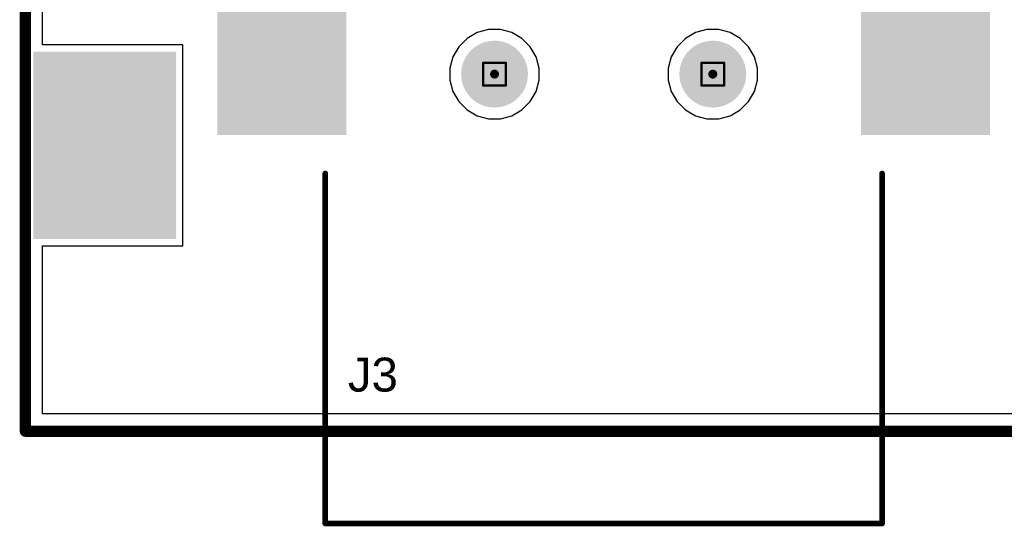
# Model space of a CAD drawing. Header units: inches. Extents: x -0.05 to 7.01, y -0.08 to 1.98.
# Tile 1 of 22: x 0 to 0.87, y -0.08 to 0.36. Entities that reach past the tile are written whole.
import ezdxf

# ---------------------------------------------------------------- set-up
doc = ezdxf.new("R2010")
doc.units = ezdxf.units.IN
doc.header["$MEASUREMENT"] = 0
for name, color, linetype in [('Board Outline', 216, 'Continuous'), ('Bottom Layer', 5, 'Continuous'), ('Bottom Paste', 16, 'Continuous'), ('Bottom Solder', 6, 'Continuous'), ('Drill Drawing', 1, 'Continuous'), ('Pad Holes', 156, 'Continuous'), ('Top Layer', 1, 'Continuous'), ('Top Overlay', 2, 'Continuous'), ('Top Paste', 8, 'Continuous'), ('Top Solder', 216, 'Continuous')]:
    doc.layers.add(name, color=color, linetype=linetype)
doc.styles.add('Arial', font='txt', dxfattribs={"height": 0.2})

# ---------------------------------------------------------------- blocks, each defined once
blk = doc.blocks.new('USB_234_BCW_9')
at = {"layer": 'Bottom Solder'}
h = blk.add_hatch(color=6, dxfattribs=at)
edge = h.paths.add_edge_path()
edge.add_arc((-0.09646, -0.08661), 0.004, 0, 360)
h = blk.add_hatch(color=6, dxfattribs=at)
edge = h.paths.add_edge_path()
edge.add_arc((0.09646, -0.08661), 0.004, 0, 360)
at = {"layer": 'Pad Holes'}
h = blk.add_hatch(color=7, dxfattribs=at)
edge = h.paths.add_edge_path()
edge.add_arc((-0.09646, -0.08661), 0.02953, 0, 360)
h = blk.add_hatch(color=7, dxfattribs=at)
edge = h.paths.add_edge_path()
edge.add_arc((0.09646, -0.08661), 0.02953, 0, 360)
at = {"layer": 'Top Layer'}
for points in [[(-0.15551, 0.14567), (-0.12008, 0.14567), (-0.12008, 0.02756), (-0.15551, 0.02756)], [(-0.05709, 0.14567), (-0.02165, 0.14567), (-0.02165, 0.02756), (-0.05709, 0.02756)], [(0.02165, 0.14567), (0.05709, 0.14567), (0.05709, 0.02756), (0.02165, 0.02756)], [(0.12008, 0.14567), (0.15551, 0.14567), (0.15551, 0.02756), (0.12008, 0.02756)], [(-0.33958, 0.07818), (-0.22958, 0.07818), (-0.22958, -0.13835), (-0.33958, -0.13835)], [(0.22958, 0.07818), (0.33958, 0.07818), (0.33958, -0.13835), (0.22958, -0.13835)]]:
    blk.add_hatch(color=1, dxfattribs=at).paths.add_polyline_path(points)
at = {"layer": 'Top Paste'}
for points in [[(-0.15551, 0.14567), (-0.12008, 0.14567), (-0.12008, 0.02756), (-0.15551, 0.02756)], [(-0.05709, 0.14567), (-0.02165, 0.14567), (-0.02165, 0.02756), (-0.05709, 0.02756)], [(0.02165, 0.14567), (0.05709, 0.14567), (0.05709, 0.02756), (0.02165, 0.02756)], [(0.12008, 0.14567), (0.15551, 0.14567), (0.15551, 0.02756), (0.12008, 0.02756)], [(-0.33958, 0.07818), (-0.22958, 0.07818), (-0.22958, -0.13835), (-0.33958, -0.13835)], [(0.22958, 0.07818), (0.33958, 0.07818), (0.33958, -0.13835), (0.22958, -0.13835)]]:
    blk.add_hatch(color=8, dxfattribs=at).paths.add_polyline_path(points)
at = {"layer": 'Top Solder'}
for points in [[(-0.15751, 0.14767), (-0.11808, 0.14767), (-0.11808, 0.02556), (-0.15751, 0.02556)], [(-0.05909, 0.14767), (-0.01965, 0.14767), (-0.01965, 0.02556), (-0.05909, 0.02556)], [(0.01965, 0.14767), (0.05909, 0.14767), (0.05909, 0.02556), (0.01965, 0.02556)], [(0.11808, 0.14767), (0.15751, 0.14767), (0.15751, 0.02556), (0.11808, 0.02556)], [(-0.34158, 0.08018), (-0.22758, 0.08018), (-0.22758, -0.14035), (-0.34158, -0.14035)], [(0.22758, 0.08018), (0.34158, 0.08018), (0.34158, -0.14035), (0.22758, -0.14035)]]:
    blk.add_hatch(color=216, dxfattribs=at).paths.add_polyline_path(points)
h = blk.add_hatch(color=216, dxfattribs=at)
edge = h.paths.add_edge_path()
edge.add_arc((-0.09646, -0.08661), 0.004, 0, 360)
h = blk.add_hatch(color=216, dxfattribs=at)
edge = h.paths.add_edge_path()
edge.add_arc((0.09646, -0.08661), 0.004, 0, 360)
at = {"layer": 'Top Overlay', "const_width": 0.005}
for points in [[(-0.169, 0.138), (-0.162, 0.131)], [(-0.169, 0.124), (-0.169, 0.138)], [(-0.169, 0.124), (-0.162, 0.131)], [(-0.24606, 0.06028), (-0.24606, 0.11476)], [(-0.24606, 0.11476), (-0.16461, 0.11476)], [(-0.11098, 0.11476), (-0.06619, 0.11476)], [(-0.01255, 0.11476), (0.01255, 0.11476)], [(0.06619, 0.11476), (0.11098, 0.11476)], [(0.16461, 0.11476), (0.24606, 0.11476)], [(0.16461, 0.11476), (0.2, 0.11476)], [(0.24606, 0.06028), (0.24606, 0.11476)], [(-0.24606, -0.48366), (-0.24606, -0.17445)], [(0.24606, -0.48366), (0.24606, -0.17445)], [(-0.24606, -0.48366), (0.24606, -0.48366)]]:
    blk.add_lwpolyline(points, dxfattribs=at)
at = {"layer": 'Top Overlay', "const_width": 0.0025}
for points in [[(-0.17025, 0.138, 1), (-0.16775, 0.138, 1)], [(-0.17025, 0.138, 1), (-0.16775, 0.138, 1)], [(-0.16325, 0.131, 1), (-0.16075, 0.131, 1)], [(-0.16325, 0.131, 1), (-0.16075, 0.131, 1)], [(-0.17025, 0.124, 1), (-0.16775, 0.124, 1)], [(-0.17025, 0.124, 1), (-0.16775, 0.124, 1)], [(-0.24731, 0.11476, 1), (-0.24481, 0.11476, 1)], [(-0.24731, 0.11476, 1), (-0.24481, 0.11476, 1)], [(-0.16586, 0.11476, 1), (-0.16336, 0.11476, 1)], [(-0.11223, 0.11476, 1), (-0.10973, 0.11476, 1)], [(-0.06744, 0.11476, 1), (-0.06494, 0.11476, 1)], [(-0.0138, 0.11476, 1), (-0.0113, 0.11476, 1)], [(0.0113, 0.11476, 1), (0.0138, 0.11476, 1)], [(0.06494, 0.11476, 1), (0.06744, 0.11476, 1)], [(0.10973, 0.11476, 1), (0.11223, 0.11476, 1)], [(0.16336, 0.11476, 1), (0.16586, 0.11476, 1)], [(0.16336, 0.11476, 1), (0.16586, 0.11476, 1)], [(0.19875, 0.11476, 1), (0.20125, 0.11476, 1)], [(0.24481, 0.11476, 1), (0.24731, 0.11476, 1)], [(0.24481, 0.11476, 1), (0.24731, 0.11476, 1)], [(-0.24731, 0.06028, 1), (-0.24481, 0.06028, 1)], [(0.24481, 0.06028, 1), (0.24731, 0.06028, 1)], [(-0.24731, -0.17445, 1), (-0.24481, -0.17445, 1)], [(0.24481, -0.17445, 1), (0.24731, -0.17445, 1)], [(-0.24731, -0.48366, 1), (-0.24481, -0.48366, 1)], [(-0.24731, -0.48366, 1), (-0.24481, -0.48366, 1)], [(0.24481, -0.48366, 1), (0.24731, -0.48366, 1)], [(0.24481, -0.48366, 1), (0.24731, -0.48366, 1)]]:
    blk.add_lwpolyline(points, format="xyb", close=True, dxfattribs=at)

msp = doc.modelspace()

# ---------------------------------------------------------------- hatches: boundary and pattern name
at = {"layer": 'Bottom Layer'}
msp.add_hatch(color=5, dxfattribs=at).paths.add_polyline_path([(0.12925, 0.17378), (0.01114, 0.17378), (0.01114, 0.33126), (0.12925, 0.33126)])
at = {"layer": 'Bottom Paste'}
msp.add_hatch(color=16, dxfattribs=at).paths.add_polyline_path([(0.12925, 0.17378), (0.01114, 0.17378), (0.01114, 0.33126), (0.12925, 0.33126)])
at = {"layer": 'Bottom Solder'}
msp.add_hatch(color=6, dxfattribs=at).paths.add_polyline_path([(0.13325, 0.16978), (0.00714, 0.16978), (0.00714, 0.33526), (0.13325, 0.33526)])
at = {"layer": 'Top Layer'}
msp.add_hatch(color=1, dxfattribs=at).paths.add_polyline_path([(0.01114, 0.33126), (0.12925, 0.33126), (0.12925, 0.17378), (0.01114, 0.17378)])
at = {"layer": 'Top Paste'}
msp.add_hatch(color=8, dxfattribs=at).paths.add_polyline_path([(0.01114, 0.33126), (0.12925, 0.33126), (0.12925, 0.17378), (0.01114, 0.17378)])
at = {"layer": 'Top Solder'}
msp.add_hatch(color=216, dxfattribs=at).paths.add_polyline_path([(0.00714, 0.33526), (0.13325, 0.33526), (0.13325, 0.16978), (0.00714, 0.16978)])

# ---------------------------------------------------------------- linework, layer by layer
at = {"layer": 'Board Outline', "const_width": 0.01}
for points in [[(0, 0), (0, 0.86614)], [(0, 0), (1.77165, 0)]]:
    msp.add_lwpolyline(points, dxfattribs=at)
at = {"layer": 'Board Outline', "const_width": 0.005}
msp.add_lwpolyline([(-0.0025, 0, 1), (0.0025, 0, 1)], format="xyb", close=True, dxfattribs=at)
msp.add_lwpolyline([(-0.0025, 0, 1), (0.0025, 0, 1)], format="xyb", close=True, dxfattribs=at)
at = {"layer": 'Bottom Layer'}
for p, q in [((0.01529, 0.34126), (0.01529, 0.38425)), ((0.39942, 0.35234), (0.39041, 0.34714)), ((0.40947, 0.35504), (0.39942, 0.35234)), ((0.41988, 0.35504), (0.40947, 0.35504)), ((0.42994, 0.35234), (0.41988, 0.35504)), ((0.43895, 0.34714), (0.42994, 0.35234)), ((0.59234, 0.35234), (0.58333, 0.34714)), ((0.60239, 0.35504), (0.59234, 0.35234)), ((0.6128, 0.35504), (0.60239, 0.35504)), ((0.62286, 0.35234), (0.6128, 0.35504)), ((0.63187, 0.34714), (0.62286, 0.35234)), ((0.13925, 0.34126), (0.01529, 0.34126)), ((0.13925, 0.16378), (0.13925, 0.34126)), ((0.38305, 0.33978), (0.37784, 0.33077)), ((0.39041, 0.34714), (0.38305, 0.33978)), ((0.44631, 0.33978), (0.43895, 0.34714)), ((0.45151, 0.33077), (0.44631, 0.33978)), ((0.57597, 0.33978), (0.57076, 0.33077)), ((0.58333, 0.34714), (0.57597, 0.33978)), ((0.63923, 0.33978), (0.63187, 0.34714)), ((0.64443, 0.33077), (0.63923, 0.33978)), ((0.37784, 0.33077), (0.37515, 0.32071)), ((0.45421, 0.32071), (0.45151, 0.33077)), ((0.57076, 0.33077), (0.56807, 0.32071)), ((0.64713, 0.32071), (0.64443, 0.33077)), ((0.37515, 0.32071), (0.37515, 0.3103)), ((0.45421, 0.3103), (0.45421, 0.32071)), ((0.56807, 0.32071), (0.56807, 0.3103)), ((0.64713, 0.3103), (0.64713, 0.32071)), ((0.37515, 0.3103), (0.37784, 0.30025)), ((0.45151, 0.30025), (0.45421, 0.3103)), ((0.56807, 0.3103), (0.57076, 0.30025)), ((0.64443, 0.30025), (0.64713, 0.3103)), ((0.37784, 0.30025), (0.38305, 0.29124)), ((0.44631, 0.29124), (0.45151, 0.30025)), ((0.57076, 0.30025), (0.57597, 0.29124)), ((0.63923, 0.29124), (0.64443, 0.30025)), ((0.38305, 0.29124), (0.39041, 0.28388)), ((0.43895, 0.28388), (0.44631, 0.29124)), ((0.57597, 0.29124), (0.58333, 0.28388)), ((0.63187, 0.28388), (0.63923, 0.29124)), ((0.39041, 0.28388), (0.39942, 0.27867)), ((0.39942, 0.27867), (0.40947, 0.27598)), ((0.41988, 0.27598), (0.42994, 0.27867)), ((0.42994, 0.27867), (0.43895, 0.28388)), ((0.58333, 0.28388), (0.59234, 0.27867)), ((0.59234, 0.27867), (0.60239, 0.27598)), ((0.6128, 0.27598), (0.62286, 0.27867)), ((0.62286, 0.27867), (0.63187, 0.28388)), ((0.40947, 0.27598), (0.41988, 0.27598)), ((0.60239, 0.27598), (0.6128, 0.27598)), ((0.01529, 0.01529), (0.01529, 0.16378)), ((0.01529, 0.16378), (0.13925, 0.16378)), ((1.75636, 0.01529), (0.01529, 0.01529))]:
    msp.add_line(p, q, dxfattribs=at)
at = {"layer": 'Drill Drawing', "const_width": 0.002}
for points in [[(0.40468, 0.32551), (0.42468, 0.32551)], [(0.40468, 0.30551), (0.40468, 0.32551)], [(0.42468, 0.30551), (0.42468, 0.32551)], [(0.5976, 0.32551), (0.6176, 0.32551)], [(0.5976, 0.30551), (0.5976, 0.32551)], [(0.6176, 0.30551), (0.6176, 0.32551)], [(0.40468, 0.30551), (0.42468, 0.30551)], [(0.5976, 0.30551), (0.6176, 0.30551)]]:
    msp.add_lwpolyline(points, dxfattribs=at)
at = {"layer": 'Drill Drawing', "const_width": 0.001}
for points in [[(0.40418, 0.32551, 1), (0.40518, 0.32551, 1)], [(0.40418, 0.32551, 1), (0.40518, 0.32551, 1)], [(0.42418, 0.32551, 1), (0.42518, 0.32551, 1)], [(0.42418, 0.32551, 1), (0.42518, 0.32551, 1)], [(0.5971, 0.32551, 1), (0.5981, 0.32551, 1)], [(0.5971, 0.32551, 1), (0.5981, 0.32551, 1)], [(0.6171, 0.32551, 1), (0.6181, 0.32551, 1)], [(0.6171, 0.32551, 1), (0.6181, 0.32551, 1)], [(0.40418, 0.30551, 1), (0.40518, 0.30551, 1)], [(0.40418, 0.30551, 1), (0.40518, 0.30551, 1)], [(0.42418, 0.30551, 1), (0.42518, 0.30551, 1)], [(0.42418, 0.30551, 1), (0.42518, 0.30551, 1)], [(0.5971, 0.30551, 1), (0.5981, 0.30551, 1)], [(0.5971, 0.30551, 1), (0.5981, 0.30551, 1)], [(0.6171, 0.30551, 1), (0.6181, 0.30551, 1)], [(0.6171, 0.30551, 1), (0.6181, 0.30551, 1)]]:
    msp.add_lwpolyline(points, format="xyb", close=True, dxfattribs=at)
at = {"layer": 'Top Layer'}
for p, q in [((0.01529, 0.34126), (0.01529, 0.38425)), ((0.39942, 0.35234), (0.39041, 0.34714)), ((0.40947, 0.35504), (0.39942, 0.35234)), ((0.41988, 0.35504), (0.40947, 0.35504)), ((0.42994, 0.35234), (0.41988, 0.35504)), ((0.43895, 0.34714), (0.42994, 0.35234)), ((0.59234, 0.35234), (0.58333, 0.34714)), ((0.60239, 0.35504), (0.59234, 0.35234)), ((0.6128, 0.35504), (0.60239, 0.35504)), ((0.62286, 0.35234), (0.6128, 0.35504)), ((0.63187, 0.34714), (0.62286, 0.35234)), ((0.13925, 0.34126), (0.01529, 0.34126)), ((0.13925, 0.16378), (0.13925, 0.34126)), ((0.38305, 0.33978), (0.37784, 0.33077)), ((0.39041, 0.34714), (0.38305, 0.33978)), ((0.44631, 0.33978), (0.43895, 0.34714)), ((0.45151, 0.33077), (0.44631, 0.33978)), ((0.57597, 0.33978), (0.57076, 0.33077)), ((0.58333, 0.34714), (0.57597, 0.33978)), ((0.63923, 0.33978), (0.63187, 0.34714)), ((0.64443, 0.33077), (0.63923, 0.33978)), ((0.37784, 0.33077), (0.37515, 0.32071)), ((0.45421, 0.32071), (0.45151, 0.33077)), ((0.57076, 0.33077), (0.56807, 0.32071)), ((0.64713, 0.32071), (0.64443, 0.33077)), ((0.37515, 0.32071), (0.37515, 0.3103)), ((0.45421, 0.3103), (0.45421, 0.32071)), ((0.56807, 0.32071), (0.56807, 0.3103)), ((0.64713, 0.3103), (0.64713, 0.32071)), ((0.37515, 0.3103), (0.37784, 0.30025)), ((0.45151, 0.30025), (0.45421, 0.3103)), ((0.56807, 0.3103), (0.57076, 0.30025)), ((0.64443, 0.30025), (0.64713, 0.3103)), ((0.37784, 0.30025), (0.38305, 0.29124)), ((0.44631, 0.29124), (0.45151, 0.30025)), ((0.57076, 0.30025), (0.57597, 0.29124)), ((0.63923, 0.29124), (0.64443, 0.30025)), ((0.38305, 0.29124), (0.39041, 0.28388)), ((0.43895, 0.28388), (0.44631, 0.29124)), ((0.57597, 0.29124), (0.58333, 0.28388)), ((0.63187, 0.28388), (0.63923, 0.29124)), ((0.39041, 0.28388), (0.39942, 0.27867)), ((0.39942, 0.27867), (0.40947, 0.27598)), ((0.41988, 0.27598), (0.42994, 0.27867)), ((0.42994, 0.27867), (0.43895, 0.28388)), ((0.58333, 0.28388), (0.59234, 0.27867)), ((0.59234, 0.27867), (0.60239, 0.27598)), ((0.6128, 0.27598), (0.62286, 0.27867)), ((0.62286, 0.27867), (0.63187, 0.28388)), ((0.40947, 0.27598), (0.41988, 0.27598)), ((0.60239, 0.27598), (0.6128, 0.27598)), ((0.01529, 0.01529), (0.01529, 0.16378)), ((0.01529, 0.16378), (0.13925, 0.16378)), ((1.75636, 0.01529), (0.01529, 0.01529))]:
    msp.add_line(p, q, dxfattribs=at)

# ---------------------------------------------------------------- block references
msp.add_blockref('USB_234_BCW_9', (0.51114, 0.40212))

# ---------------------------------------------------------------- texts
at = {"layer": 'Top Overlay', "style": 'Arial'}
msp.add_text('J3', height=0.03, dxfattribs=at).set_placement((0.28501, 0.035))

doc.saveas('drawing.dxf')
